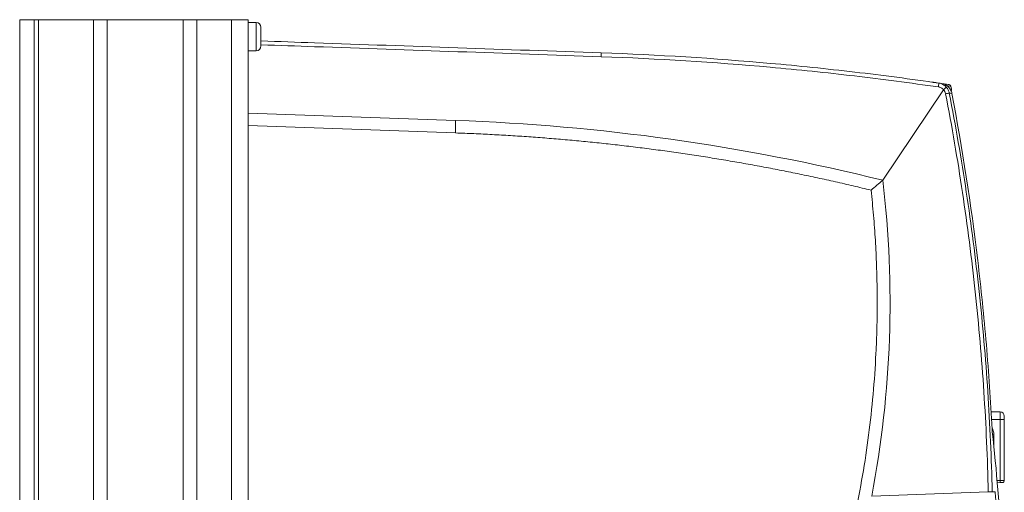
# Model space of a CAD drawing. Header units: millimetres. Extents: x 19 to 723, y 156 to 413.
# Tile 22 of 22: x 483 to 720, y 300 to 413. Entities that reach past the tile are written whole.
import ezdxf

# ---------------------------------------------------------------- set-up
doc = ezdxf.new("R2010")
doc.units = ezdxf.units.MM
doc.header["$LTSCALE"] = 2.5

msp = doc.modelspace()

# ---------------------------------------------------------------- linework, layer by layer
at = {"color": 7, "linetype": 'Continuous', "lineweight": 15}
for p, q in [((483.31, 156.33), (483.31, 413.33)), ((486.81, 413.33), (483.31, 413.33)), ((486.81, 156.33), (486.81, 413.33)), ((486.81, 413.33), (487.81, 413.33)), ((487.81, 156.33), (487.81, 413.33)), ((501.11, 413.33), (487.81, 413.33)), ((501.11, 156.33), (501.11, 413.33)), ((501.11, 413.33), (504.41, 413.33)), ((504.41, 156.33), (504.41, 413.33)), ((504.41, 413.33), (522.71, 413.33)), ((522.71, 156.33), (522.71, 413.33)), ((526, 413.33), (522.71, 413.33)), ((526, 156.33), (526, 413.33)), ((534.31, 413.33), (526, 413.33)), ((538.31, 413.33), (534.31, 413.33)), ((534.31, 413.33), (534.31, 156.33)), ((538.31, 413.33), (538.31, 156.33)), ((540.26, 412.65), (538.31, 412.65)), ((541.41, 411.5), (541.41, 407)), ((538.31, 405.85), (540.26, 405.85)), ((705.76, 396.47), (691.13, 374.68)), ((703.02, 398.3), (703.01, 398.3)), ((703.02, 398.3), (704.56, 398.08)), ((707.65, 396.61), (707.51, 397.33)), ((538.31, 390.82), (588.28, 389.08)), ((588.28, 386.08), (588.28, 389.08)), ((588.28, 386.08), (538.31, 387.83)), ((719.4, 318.95), (717.22, 318.99)), ((720.4, 317.95), (720.39, 317.95)), ((720.39, 317.95), (720.39, 317.09)), ((720.4, 317.95), (720.4, 316.23)), ((719.4, 302.43), (719.4, 317.09)), ((719.4, 317.09), (720.39, 317.09)), ((720.39, 317.09), (720.39, 302.44)), ((720.39, 316.23), (720.4, 316.23)), ((719.4, 301.93), (718.67, 301.92)), ((719.4, 302.43), (720.39, 302.44)), ((719.89, 301.94), (719.4, 301.93)), ((716.54, 299.69), (688.49, 298.71))]:
    msp.add_line(p, q, dxfattribs=at)
at = {"color": 106, "linetype": 'Continuous', "lineweight": 15}
for p, q in [((540.26, 412.65), (540.26, 405.85)), ((703.02, 398.3), (703.05, 398.3)), ((719.4, 317.09), (719.4, 318.95)), ((717.33, 317.09), (719.4, 317.09)), ((717.89, 313.42), (717.57, 313.42)), ((717.89, 313.42), (717.89, 310.31)), ((718.63, 302.42), (719.4, 302.43))]:
    msp.add_line(p, q, dxfattribs=at)
at = {"color": 7, "linetype": 'Continuous', "lineweight": 15, "flags": 128}
msp.add_lwpolyline([(703.02, 398.3), (703.01, 398.3), (703.02, 398.3)], dxfattribs=at)
at = {"color": 7, "linetype": 'Continuous', "lineweight": 15}
for centre, radius, start, end in [((540.26, 411.5), 1.15, 0, 90), ((540.26, 407), 1.15, 270, 0), ((617.21, 404.86), 6.12, 355.9121, 4.6704), ((597.13, -344.19), 750, 81.70766, 81.81747), ((698.61, 398.22), 6.01, 349.6179, 358.5789), ((707.02, 397.21), 0.5, 16.2436, 81.4378), ((706.67, 396.42), 1, 339.9364, 11.141), ((712.59, 363.68), 32.44, 99.6426, 101.2306), ((719.39, 317.95), 1, 360, 89), ((712.24, 302.18), 7.17, 358.0016, 1.9984), ((719.89, 302.44), 0.5, 271, 360)]:
    msp.add_arc(centre, radius, start, end, dxfattribs=at)
for points, knots in [([(541.41, 408.22), (545.71, 408.07), (561.52, 407.51), (588.82, 406.56), (611.81, 405.76), (623.31, 405.36)], [0, 0, 0, 0, 0.1577, 0.57885, 1, 1, 1, 1]), ([(623.31, 405.36), (636.92, 404.88), (650.5, 404.04), (670.83, 402.21), (677.6, 401.52), (691.13, 399.93), (697.88, 399.05), (704.62, 398.07)], [0, 0, 0, 0, 0.5, 0.5, 0.75, 0.75, 1, 1, 1, 1]), ([(704.52, 397.14), (697.79, 398.11), (691.05, 399), (677.54, 400.58), (670.78, 401.28), (650.48, 403.1), (636.91, 403.95), (623.31, 404.42)], [0, 0, 0, 0, 0.25, 0.25, 0.5, 0.5, 1, 1, 1, 1]), ([(703.88, 398.18), (703.8, 398.19), (703.61, 398.22), (703.35, 398.25), (703.14, 398.28), (703.02, 398.3), (703.02, 398.3), (703.02, 398.3)], [0, 0, 0, 0, 0.166464, 0.406959, 0.635518, 0.859077, 1, 1, 1, 1]), ([(705.76, 396.47), (705.6, 396.65), (705.41, 396.8), (704.99, 397.03), (704.76, 397.1), (704.52, 397.14)], [0, 0, 0, 0, 0.5, 0.5, 1, 1, 1, 1]), ([(704.62, 398.07), (704.97, 398.02), (705.3, 397.91), (705.92, 397.58), (706.2, 397.37), (706.43, 397.11)], [0, 0, 0, 0, 0.5, 0.5, 1, 1, 1, 1]), ([(707.78, 395.57), (707.73, 395.88), (707.62, 396.17), (707.4, 396.58), (707.32, 396.71), (707.13, 396.95), (707.03, 397.07), (706.81, 397.28), (706.69, 397.38), (706.44, 397.56), (706.31, 397.63), (706.04, 397.77), (705.9, 397.83), (705.6, 397.92), (705.45, 397.95), (705.3, 397.97)], [0, 0, 0, 0, 0.25, 0.25, 0.375, 0.375, 0.5, 0.5, 0.625, 0.625, 0.75, 0.75, 0.875, 0.875, 1, 1, 1, 1]), ([(705.3, 397.97), (705.72, 397.91), (706.61, 397.78), (707.12, 397.71), (707.04, 397.72), (707.02, 397.72)], [0, 0, 0, 0, 0.390228, 0.847143, 1, 1, 1, 1]), ([(705.77, 396.48), (705.94, 396.64), (706.1, 396.79), (706.28, 396.96), (706.33, 397.01), (706.4, 397.08), (706.42, 397.1), (706.43, 397.11)], [0, 0, 0, 0, 0.5, 0.5, 0.75, 0.75, 1, 1, 1, 1]), ([(706.27, 395.5), (706.23, 395.69), (706.17, 395.86), (706, 396.19), (705.89, 396.35), (705.77, 396.48)], [0, 0, 0, 0, 0.5, 0.5, 1, 1, 1, 1]), ([(706.43, 397.11), (706.61, 396.9), (706.77, 396.68), (707.01, 396.19), (707.1, 395.93), (707.15, 395.66)], [0, 0, 0, 0, 0.5, 0.5, 1, 1, 1, 1]), ([(716.54, 299.69), (716.35, 307.73), (716, 315.76), (714.95, 331.81), (714.26, 339.82), (712.55, 355.8), (711.52, 363.78), (709.14, 379.68), (707.79, 387.6), (706.27, 395.5)], [0, 0, 0, 0, 0.25, 0.25, 0.5, 0.5, 0.75, 0.75, 1, 1, 1, 1]), ([(707.15, 395.66), (708.68, 387.76), (710.04, 379.82), (712.44, 363.9), (713.47, 355.92), (715.19, 339.91), (715.89, 331.89), (716.94, 315.82), (717.3, 307.78), (717.49, 299.73)], [0, 0, 0, 0, 0.25, 0.25, 0.5, 0.5, 0.75, 0.75, 1, 1, 1, 1]), ([(717.45, 314.82), (717.11, 321.6), (716.65, 328.37), (715.5, 341.9), (714.81, 348.65), (712.39, 368.84), (710.32, 382.24), (707.78, 395.57)], [0, 0, 0, 0, 0.25, 0.25, 0.5, 0.5, 1, 1, 1, 1]), ([(688.31, 372.31), (687.6, 372.48), (686.17, 372.83), (684.02, 373.33), (681.88, 373.83), (679.73, 374.32), (677.58, 374.8), (675.43, 375.26), (673.28, 375.72), (671.13, 376.17), (668.97, 376.61), (666.82, 377.04), (664.66, 377.46), (662.5, 377.87), (660.34, 378.27), (658.18, 378.66), (656.02, 379.04), (653.85, 379.41), (651.69, 379.78), (649.52, 380.13), (647.35, 380.47), (645.18, 380.8), (643.01, 381.13), (640.84, 381.44), (638.66, 381.75), (636.49, 382.04), (634.31, 382.33), (632.13, 382.6), (629.95, 382.87), (627.77, 383.12), (625.59, 383.37), (623.41, 383.61), (621.22, 383.83), (619.04, 384.05), (616.85, 384.26), (614.66, 384.46), (612.47, 384.64), (610.28, 384.82), (608.08, 384.99), (605.89, 385.15), (603.69, 385.3), (601.49, 385.44), (599.29, 385.57), (597.09, 385.69), (594.89, 385.81), (592.69, 385.91), (590.48, 386), (589.01, 386.05), (588.28, 386.08)], [0, 0, 0, 0, 0.021793, 0.043577, 0.065353, 0.087121, 0.108882, 0.130636, 0.152384, 0.174125, 0.195861, 0.217591, 0.239317, 0.261038, 0.282756, 0.30447, 0.32618, 0.347888, 0.369594, 0.391298, 0.413001, 0.434703, 0.456404, 0.478105, 0.499806, 0.521508, 0.543211, 0.564916, 0.586623, 0.608332, 0.630044, 0.651759, 0.673478, 0.695202, 0.716929, 0.738662, 0.7604, 0.782145, 0.803895, 0.825652, 0.847416, 0.869188, 0.890967, 0.912756, 0.934552, 0.956358, 0.978174, 1, 1, 1, 1]), ([(691.13, 374.68), (691.13, 374.68), (691.13, 374.68), (691.13, 374.68), (694.15, 349.2), (693.26, 323.87), (688.49, 298.71)], [0, 0, 0, 0, 0, 0, 0, 1, 1, 1, 1]), ([(656.09, 220.77), (656.37, 221.25), (656.92, 222.19), (657.73, 223.62), (658.54, 225.05), (659.33, 226.49), (660.12, 227.93), (660.89, 229.37), (661.65, 230.82), (662.41, 232.28), (663.16, 233.74), (663.89, 235.2), (664.62, 236.67), (665.33, 238.14), (666.04, 239.62), (666.73, 241.1), (667.42, 242.59), (668.1, 244.09), (668.77, 245.58), (669.42, 247.09), (670.07, 248.59), (670.71, 250.11), (671.34, 251.62), (671.95, 253.15), (672.56, 254.67), (674.16, 258.76), (676.59, 265.44), (679.59, 274.83), (682.21, 284.33), (684.46, 293.93), (686.32, 303.62), (687.79, 313.37), (688.87, 323.17), (689.39, 330.73), (689.62, 336.04), (689.72, 339.07), (689.78, 342.1), (689.8, 345.12), (689.78, 348.15), (689.73, 351.18), (689.64, 354.2), (689.51, 357.22), (689.35, 360.24), (689.15, 363.26), (688.91, 366.28), (688.63, 369.3), (688.42, 371.3), (688.31, 372.31)], [0, 0, 0, 0, 0.010423, 0.020842, 0.031257, 0.041668, 0.052076, 0.062482, 0.072885, 0.083287, 0.093687, 0.104086, 0.114485, 0.124885, 0.135284, 0.145685, 0.156087, 0.166492, 0.176898, 0.187308, 0.197721, 0.208137, 0.218558, 0.228984, 0.239415, 0.249851, 0.312421, 0.374901, 0.43739, 0.499989, 0.562619, 0.625133, 0.687632, 0.750216, 0.769475, 0.788717, 0.807943, 0.827156, 0.84636, 0.865558, 0.884752, 0.903945, 0.92314, 0.94234, 0.961548, 0.980767, 1, 1, 1, 1]), ([(717.5, 314.15), (717.49, 314.26), (717.48, 314.37), (717.46, 314.59), (717.46, 314.7), (717.45, 314.82)], [0, 0, 0, 0, 0.5, 0.5, 1, 1, 1, 1]), ([(717.49, 299.73), (717.46, 299.73), (717.35, 299.72), (717, 299.71), (716.77, 299.7), (716.54, 299.69)], [0, 0, 0, 0, 0.5, 0.5, 1, 1, 1, 1])]:
    msp.add_open_spline(points, degree=3, knots=knots, dxfattribs=at)
at = {"color": 106, "linetype": 'Continuous', "lineweight": 15}
for points, knots in [([(623.31, 404.42), (611.82, 404.83), (588.82, 405.63), (561.52, 406.58), (545.71, 407.14), (541.41, 407.29)], [0, 0, 0, 0, 0.4211458, 0.8422935, 1, 1, 1, 1]), ([(707.43, 397.32), (707.45, 397.32), (707.53, 397.31), (707.22, 397.35), (706.64, 397.44), (706.52, 397.46)], [0, 0, 0, 0, 0.216361, 0.84001, 1, 1, 1, 1]), ([(717.44, 314.95), (717.55, 314.77), (717.82, 314.3), (717.87, 313.75), (717.89, 313.42)], [0, 0, 0, 0, 0.385219, 1, 1, 1, 1])]:
    msp.add_open_spline(points, degree=3, knots=knots, dxfattribs=at)
at = {"color": 7, "linetype": 'Continuous', "lineweight": 15}
for points in [[(704.62, 398.07), (704.86, 398.04), (705.08, 398), (705.3, 397.97)], [(705.77, 396.48), (705.76, 396.48), (705.76, 396.48), (705.76, 396.47)], [(707.78, 395.57), (707.58, 395.6), (707.37, 395.63), (707.15, 395.66)], [(588.28, 389.08), (622.97, 387.87), (657.44, 383.04), (691.13, 374.68)], [(688.31, 372.31), (689.25, 373.1), (690.19, 373.89), (691.13, 374.68)], [(719.8, 286.19), (719.31, 295.5), (718.54, 304.83), (717.5, 314.15)], [(718.2, 299.75), (717.98, 299.74), (717.74, 299.74), (717.49, 299.73)], [(719.57, 278.73), (719.27, 285.74), (718.82, 292.74), (718.2, 299.75)]]:
    msp.add_open_spline(points, degree=3, dxfattribs=at)

doc.saveas('drawing.dxf')
